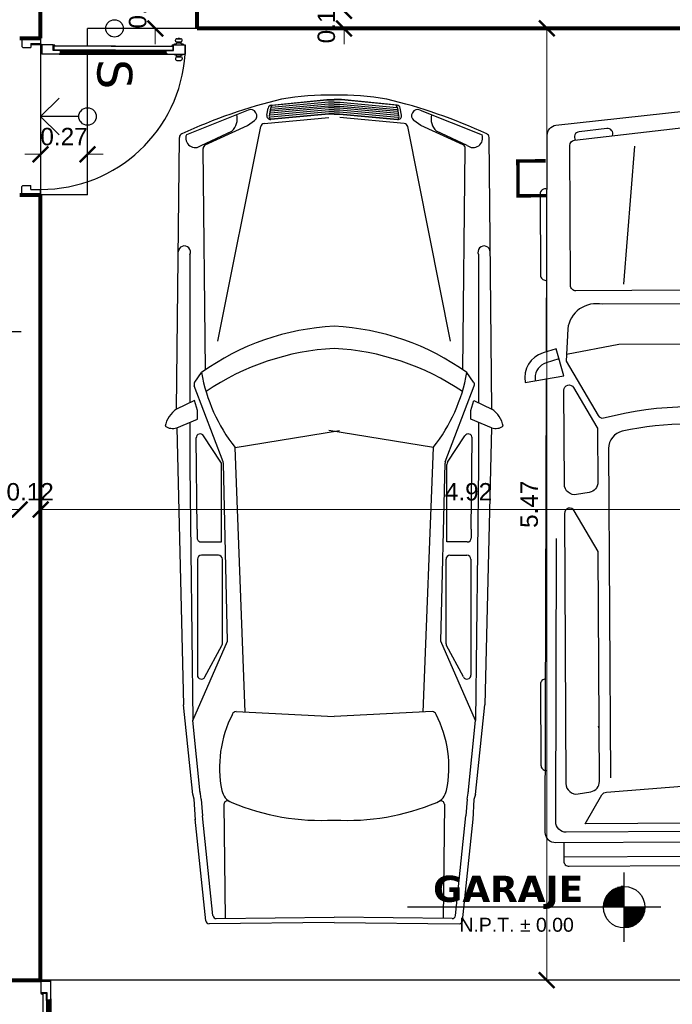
# Model space of a CAD drawing. Header units: inches. Extents: x -2.6 to 11.8, y -3.4 to 32.7.
# Tile 5 of 19: x 3.9 to 7.7, y -0.1 to 5.5. Entities that reach past the tile are written whole.
import ezdxf

# ---------------------------------------------------------------- set-up
doc = ezdxf.new("R2010")
doc.units = ezdxf.units.IN
doc.header["$MEASUREMENT"] = 0
doc.linetypes.add('CONTINUA', pattern=[0])
for name, color, linetype in [('Auto', 6, 'Continuous'), ('Cotas', 60, 'Continuous'), ('Flecha', 6, 'Continuous'), ('Gradas', 3, 'Continuous'), ('Niveles', 86, 'Continuous'), ('Puertas', 1, 'Continuous'), ('Texto', 98, 'Continuous'), ('Textura piso', 8, 'Continuous')]:
    doc.layers.add(name, color=color, linetype=linetype)
doc.layers.add('Paredes', color=5, linetype='Continuous', lineweight=80)
doc.styles.get("Standard").update_dxf_attribs({"font": 'arial.ttf'})
doc.styles.add('style1', font='arial.ttf')
doc.dimstyles.new('Cotas', dxfattribs={"dimtxt": 0.1, "dimasz": 0.09, "dimexe": 0.2, "dimexo": 0.4, "dimgap": 0.05, "dimtad": 1, "dimzin": 0, "dimdsep": 46, "dimtxsty": 'Standard', "dimblk": 'ARCHTICK', "dimcen": 0.09, "dimse1": 1, "dimse2": 1, "dimclrd": 60, "dimclre": 256, "dimadec": 0, "dimazin": 0, "dimtfac": 1, "dimtix": 1, "dimtofl": 0, "dimtmove": 1, "dimatfit": 3, "dimfxl": 0, "dimtolj": 1, "dimtzin": 0, "dimlwd": 9, "dimarcsym": 0})

# ---------------------------------------------------------------- blocks, each defined once
blk = doc.blocks.new('Auto 2')
at = {"layer": 'Auto'}
for p, q in [((63.2764, 43.216), (63.3404, 44.0081)), ((64.0137, 43.2198), (63.9413, 44.0112)), ((62.7673, 42.6773), (62.7674, 42.6617)), ((64.5283, 42.6865), (64.5284, 42.6709))]:
    blk.add_line(p, q, dxfattribs=at)
for points in [[(62.8334, 42.8273), (62.8368, 44.0705, -0.365271), (62.8868, 44.1295), (63.6398, 44.211), (64.3937, 44.1373, -0.365271), (64.4443, 44.0789), (64.4607, 42.8358)], [(63.2121, 44.0707, 0.556453), (63.1804, 44.1106), (63.0205, 44.0918, 0.585929), (63.0004, 44.0434, 0.585929)], [(64.281, 44.0501, 0.585929), (64.2604, 44.0982), (64.1003, 44.1154, 0.585929), (64.07, 44.0727, 0.585929)], [(62.836, 43.7616, 0.520819), (62.7958, 43.7332), (62.7983, 43.2676, 0.414214), (62.8284, 43.2378)], [(64.4484, 43.7714, -0.464512), (64.4835, 43.742), (64.486, 43.2764, -0.414214), (64.4561, 43.2463)], [(62.9043, 42.7863), (62.831, 42.7639, 0.331155), (62.7673, 42.6773, 0.331155)], [(64.5283, 42.6865, 0.331155), (64.4637, 42.7724), (64.3902, 42.7941)], [(64.4628, 42.6815), (64.4972, 40.0757, -0.416557), (64.4375, 40.0149), (63.6618, 40.0108), (62.886, 40.0068, -0.416557), (62.8257, 40.067), (62.8329, 42.673)], [(64.1198, 40.384), (64.1099, 42.2772, 0.354062), (64.0302, 42.3746, 0.105206), (63.2686, 42.3706, 0.354062), (63.19, 42.2724), (63.1998, 40.3792)], [(64.4149, 41.7619), (64.4364, 40.1354, -0.416557), (64.3767, 40.0746), (63.6615, 40.0708), (62.9462, 40.0671, -0.416557), (62.8859, 40.1273), (62.8904, 41.754)], [(64.4857, 40.9565, -0.414214), (64.5159, 40.9266), (64.5183, 40.461, -0.414214), (64.4884, 40.4309)], [(62.828, 40.9478, 0.414214), (62.7982, 40.9177), (62.8006, 40.452, 0.414214), (62.8308, 40.4222)], [(62.9316, 40.007), (62.9321, 39.9021, 0.414214), (62.9623, 39.8723), (63.6625, 39.8759), (64.3627, 39.8796, 0.414214), (64.3925, 39.9097), (64.392, 40.0147)]]:
    blk.add_lwpolyline(points, format="xyb", dxfattribs=at)
for points in [[(62.9667, 44.0126, -0.381839), (62.9932, 44.0426), (63.6403, 44.1186), (64.2882, 44.0493, -0.381839), (64.315, 44.0197), (64.3192, 43.2144, -0.414214), (64.2893, 43.1843), (63.0011, 43.1776, -0.414214), (62.9709, 43.2074)], [(64.1373, 42.4524, 0.316281), (64.1686, 42.467), (64.3492, 42.7805), (64.3377, 42.966, 0.439842), (64.1374, 43.1052), (63.6456, 43.1026), (63.1538, 43.1001, 0.439842), (62.955, 42.9588), (62.9455, 42.7731), (63.1293, 42.4615, 0.316281), (63.1607, 42.4473, -0.128604)], [(62.8135, 42.8213, 0.378869), (62.7096, 42.6517), (62.9324, 42.6901), (62.8876, 42.8439)], [(64.3632, 42.6976), (64.5863, 42.6615, 0.378869), (64.4807, 42.83), (64.4063, 42.8519)], [(62.9328, 42.6066, -0.765667), (62.9886, 42.622), (63.1224, 42.3952, -0.132717), (63.1266, 42.3801), (63.1282, 42.0788, -0.366598), (63.0784, 42.0194), (63.0058, 42.0069, -0.463488), (62.9356, 42.0657)], [(64.3664, 42.0732), (64.3636, 42.6141, 0.765667), (64.3076, 42.6289), (64.1762, 42.4007, 0.132717), (64.1722, 42.3856), (64.1737, 42.0843, 0.366598), (64.2242, 42.0254), (64.2969, 42.0136, 0.463488)], [(62.9365, 41.8992), (62.9446, 40.3467, 0.463488), (63.0148, 40.2878), (63.0873, 40.3003, 0.366598), (63.1371, 40.3598), (63.1303, 41.6808), (62.9923, 41.9146, 0.765667)], [(64.3673, 41.9066, 0.765667), (64.3113, 41.9215), (64.1758, 41.6863), (64.1827, 40.3652, 0.366598), (64.2332, 40.3063), (64.3058, 40.2946, 0.463488), (64.3754, 40.3541)], [(63.0544, 40.1162), (63.1516, 40.2823, -0.264987), (63.1773, 40.2972), (63.6601, 40.3361), (64.1432, 40.3022, -0.264987), (64.1691, 40.2876), (64.268, 40.1226), (63.6612, 40.1194)]]:
    blk.add_lwpolyline(points, format="xyb", close=True, dxfattribs=at)
at = {"layer": 'Auto', "const_width": 0.02}
for points in [[(64.5683, 43.9374), (64.5693, 43.7374), (64.4421, 43.7365)], [(64.4462, 43.9365), (64.5683, 43.9374)], [(62.8343, 43.7243), (62.6694, 43.7231), (62.6683, 43.9231), (62.8272, 43.9243)]]:
    blk.add_lwpolyline(points, dxfattribs=at)
at = {"layer": 'Auto'}
for points in [[(62.9476, 42.8145), (63.2479, 42.8707), (63.6468, 42.8728), (64.0458, 42.8749), (64.3466, 42.8218)], [(64.3924, 39.9321), (63.6622, 39.9282), (62.932, 39.9244)]]:
    blk.add_lwpolyline(points, dxfattribs=at)
blk.add_arc((63.1056, 40.6609), 0.03, 0.2992, 30.5389, dxfattribs=at)
blk = doc.blocks.new('auto2')
at = {"layer": 'Auto'}
for p, q in [((60.034, 33.4933), (58.4736, 33.4774)), ((59.984, 33.3897), (60.034, 33.4933)), ((60.1414, 33.4919), (60.0914, 33.3724)), ((60.1414, 33.4919), (61.7324, 33.454)), ((58.3164, 33.0809), (58.4578, 33.4372)), ((62.2471, 33.4006), (61.7339, 33.4539)), ((59.1466, 33.4167), (59.9458, 33.4167)), ((59.8788, 33.3891), (59.8241, 33.3502)), ((60.3369, 33.226), (59.9001, 33.3918)), ((59.9458, 33.4167), (59.9971, 33.4167)), ((60.0429, 33.3724), (59.984, 33.3897)), ((60.0914, 33.3724), (60.0429, 33.3724)), ((60.1099, 33.4167), (60.3641, 33.4167)), ((60.7241, 33.3755), (60.2, 33.3807)), ((60.3641, 33.4167), (61.8232, 33.4004)), ((60.7241, 33.3755), (60.7747, 33.3755)), ((60.8968, 33.3736), (61.5621, 33.3736)), ((61.8232, 33.4004), (61.3667, 33.1998)), ((62.2413, 33.357), (61.8232, 33.4004)), ((62.2752, 33.3926), (62.2468, 33.4007)), ((62.394, 33.3856), (62.2752, 33.3926)), ((62.9733, 33.3253), (62.3904, 33.3858)), ((58.5163, 33.3283), (58.4043, 33.0852)), ((58.5193, 33.3513), (58.4369, 33.1751)), ((59.808, 33.3271), (58.537, 33.341)), ((60.339, 33.2387), (60.1879, 33.3384)), ((60.7975, 33.3527), (60.7975, 33.2749)), ((60.874, 33.2529), (60.874, 33.3508)), ((61.573, 33.3307), (61.3928, 33.2328)), ((62.2743, 33.3514), (62.2282, 33.3587)), ((62.2743, 33.3514), (62.3708, 33.3436)), ((62.9439, 33.2841), (62.3712, 33.3435)), ((62.4046, 33.3409), (62.404, 33.3409)), ((60.7975, 33.2749), (60.7975, 33.2349)), ((62.9609, 33.265), (62.9523, 32.5874)), ((62.9831, 32.5874), (62.9904, 33.3062)), ((59.6438, 33.2568), (58.4114, 33.0098)), ((61.3667, 33.1998), (60.3444, 33.2245)), ((60.7975, 33.2349), (60.3515, 33.2349)), ((61.3819, 33.2301), (60.8968, 33.2301)), ((62.3038, 33.2208), (62.9603, 33.2146)), ((60.254, 33.1573), (60.1567, 32.5571)), ((61.7747, 33.0986), (60.254, 33.1573)), ((61.7721, 33.1502), (61.7997, 32.5874)), ((58.4043, 33.0852), (58.377, 33.0448)), ((58.3451, 32.9748), (58.3047, 32.9671)), ((58.393, 32.9895), (58.3599, 32.6189)), ((58.2875, 32.9485), (58.2548, 32.629)), ((58.2891, 32.9417), (58.2571, 32.6287)), ((58.2712, 32.6209), (58.3009, 32.9474)), ((58.2822, 32.6204), (58.3122, 32.9493)), ((58.2915, 32.9452), (58.2891, 32.9417)), ((58.2978, 32.9492), (58.2915, 32.9452)), ((58.2933, 32.6199), (58.3234, 32.9512)), ((58.3057, 32.9523), (58.2978, 32.9492)), ((58.3043, 32.6195), (58.3347, 32.9532)), ((58.3498, 32.9594), (58.3057, 32.9523)), ((58.3154, 32.619), (58.3459, 32.9541)), ((58.3265, 32.6185), (58.3569, 32.9532)), ((58.3375, 32.6181), (58.368, 32.9522)), ((58.3399, 32.6179), (58.3703, 32.952)), ((58.2548, 32.629), (58.2548, 32.5874)), ((58.2548, 32.5458), (58.2548, 32.5874)), ((58.2571, 32.629), (58.2571, 32.5874)), ((58.2571, 32.5458), (58.2571, 32.5874)), ((58.2712, 32.5874), (58.2712, 32.6209)), ((58.2712, 32.5874), (58.2712, 32.5538)), ((58.2822, 32.5874), (58.2822, 32.6204)), ((58.2822, 32.5874), (58.2822, 32.5543)), ((58.2933, 32.5874), (58.2933, 32.6199)), ((58.2933, 32.5874), (58.2933, 32.5548)), ((58.3043, 32.5874), (58.3043, 32.6195)), ((58.3043, 32.5874), (58.3043, 32.5553)), ((58.3154, 32.5874), (58.3154, 32.619)), ((58.3154, 32.5874), (58.3154, 32.5558)), ((58.3265, 32.5874), (58.3265, 32.6185)), ((58.3265, 32.5874), (58.3265, 32.5563)), ((58.3375, 32.5874), (58.3375, 32.6179)), ((58.3375, 32.5874), (58.3375, 32.5568)), ((58.3399, 32.5874), (58.3399, 32.6179)), ((58.3399, 32.5874), (58.3399, 32.5568)), ((60.254, 32.0175), (60.1567, 32.6177)), ((61.7721, 32.0246), (61.7997, 32.5874)), ((62.9609, 31.9098), (62.9523, 32.5874)), ((62.9831, 32.5874), (62.9904, 31.8686)), ((58.2875, 32.2262), (58.2548, 32.5458)), ((58.2891, 32.233), (58.2571, 32.546)), ((58.2712, 32.5538), (58.3009, 32.2274)), ((58.2822, 32.5543), (58.3122, 32.2254)), ((58.2933, 32.5548), (58.3234, 32.2235)), ((58.3043, 32.5553), (58.3347, 32.2216)), ((58.3154, 32.5558), (58.3459, 32.2206)), ((58.3265, 32.5563), (58.3569, 32.2216)), ((58.3375, 32.5566), (58.368, 32.2226)), ((58.3399, 32.5568), (58.3703, 32.2228)), ((58.393, 32.1852), (58.3599, 32.5559)), ((58.2915, 32.2295), (58.2891, 32.233)), ((58.2978, 32.2256), (58.2915, 32.2295)), ((58.3057, 32.2224), (58.2978, 32.2256)), ((58.3451, 32.2), (58.3047, 32.2076)), ((58.3498, 32.2153), (58.3057, 32.2224)), ((58.4043, 32.0896), (58.377, 32.1299)), ((59.6438, 31.9179), (58.4114, 32.165)), ((58.3164, 32.0938), (58.4578, 31.7375)), ((58.5163, 31.8465), (58.4043, 32.0896)), ((61.7747, 32.0762), (60.254, 32.0175)), ((58.5193, 31.8234), (58.4369, 31.9996)), ((61.3667, 31.9749), (60.3444, 31.9503)), ((61.8232, 31.7743), (61.3667, 31.9749)), ((62.3038, 31.9539), (62.9603, 31.9602)), ((60.3369, 31.9488), (59.9001, 31.7829)), ((60.339, 31.9361), (60.1879, 31.8364)), ((60.7975, 31.9398), (60.3515, 31.9398)), ((60.7975, 31.8998), (60.7975, 31.9398)), ((60.7975, 31.8221), (60.7975, 31.8998)), ((60.874, 31.9219), (60.874, 31.824)), ((61.3819, 31.9447), (60.8968, 31.9447)), ((61.573, 31.844), (61.3928, 31.9419)), ((59.808, 31.8476), (58.537, 31.8337)), ((62.9439, 31.8906), (62.3712, 31.8312)), ((62.9733, 31.8495), (62.3904, 31.789)), ((59.8788, 31.7857), (59.8241, 31.8245)), ((60.0429, 31.8024), (59.984, 31.785)), ((60.0914, 31.8024), (60.0429, 31.8024)), ((60.1414, 31.6828), (60.0914, 31.8024)), ((60.7241, 31.7993), (60.2, 31.794)), ((60.7241, 31.7993), (60.7747, 31.7993)), ((60.8968, 31.8012), (61.5621, 31.8012)), ((62.2413, 31.8177), (61.8232, 31.7743)), ((62.2743, 31.8234), (62.2282, 31.8161)), ((62.2743, 31.8234), (62.3708, 31.8312)), ((62.394, 31.7892), (62.2752, 31.7821)), ((62.4046, 31.8339), (62.404, 31.8338)), ((59.1466, 31.758), (59.9458, 31.758)), ((59.9458, 31.758), (59.9971, 31.758)), ((59.984, 31.785), (60.034, 31.6814)), ((60.1099, 31.758), (60.3641, 31.758)), ((60.3641, 31.758), (61.8232, 31.7743)), ((62.2471, 31.7741), (61.7339, 31.7208)), ((62.2752, 31.7821), (62.2468, 31.774)), ((60.034, 31.6814), (58.4736, 31.6974)), ((60.1414, 31.6828), (61.7324, 31.7207))]:
    blk.add_line(p, q, dxfattribs=at)
for centre, radius, start, end in [((60.1624, 33.4086), 0.1538, 101.1084, 146.5909), ((60.0599, 33.5146), 0.0856, 345.2008, 31.6634), ((59.1324, 33.449), 0.0353, 92.7342, 293.7562), ((61.3005, 32.1533), 3.1346, 155.2813, 166.4153), ((58.4738, 33.4546), 0.0228, 90.5858, 155.2813), ((58.4772, 33.3861), 0.0547, 320.4667, 110.7521), ((61.7319, 33.435), 0.019, 84.0736, 88.6341), ((59.892, 33.3705), 0.0228, 69.2085, 125.4162), ((60.1997, 33.3579), 0.0228, 89.4279, 238.8187), ((60.7747, 33.3527), 0.0228, 0, 90), ((60.8968, 33.3508), 0.0228, 90, 180), ((61.5621, 33.3508), 0.0228, 298.5036, 90), ((58.5368, 33.3182), 0.0228, 89.3727, 153.8279), ((60.9999, 32.5122), 1.4439, 144.5205, 177.015), ((61.1278, 32.5122), 1.4439, 145.7866, 177.015), ((59.6548, 32.3978), 0.9673, 51.7278, 79.9187), ((62.3692, 33.3246), 0.019, 84.0736, 85.3849), ((62.9714, 33.3063), 0.019, 359.4168, 84.0736), ((62.9419, 33.2652), 0.019, 359.2705, 84.0736), ((60.3449, 33.2473), 0.0228, 249.2085, 268.6184), ((60.3449, 33.2473), 0.0228, 249.2085, 268.6184), ((60.3449, 33.2473), 0.0228, 249.2085, 268.6184), ((60.3449, 33.2473), 0.0228, 249.2085, 268.6184), ((60.3515, 33.2577), 0.0228, 236.566, 270), ((60.8968, 33.2529), 0.0228, 180, 270), ((61.3819, 33.2529), 0.0228, 270, 298.5036), ((62.0918, 32.5816), 0.6649, 78.4481, 117.2241), ((62.206, 33.14), 0.095, 22.7067, 78.4481), ((62.3036, 33.2018), 0.019, 89.4533, 203.529), ((58.3676, 33.2376), 0.0933, 255.244, 317.9502), ((61.7949, 33.1513), 0.0228, 108.5883, 182.8028), ((61.0666, 32.6632), 1.3301, 356.7305, 22.7067), ((58.3496, 33.0677), 0.0357, 158.3115, 320.178), ((58.3491, 32.9538), 0.0213, 354.9977, 100.6923), ((58.4157, 32.9874), 0.0228, 100.7825, 174.5924), ((58.3087, 32.9462), 0.0213, 100.6923, 173.8214), ((58.3554, 32.9471), 0.0136, 22.2212, 114.1747), ((59.865, 32.6122), 1.6351, 170.2323, 180.869), ((59.865, 32.5626), 1.6351, 179.131, 189.7677), ((60.9999, 32.6626), 1.4439, 182.985, 215.4795), ((61.1278, 32.6626), 1.4439, 182.985, 214.2134), ((61.0666, 32.5115), 1.3301, 337.2933, 3.2695), ((61.3005, 33.0214), 3.1346, 193.5847, 204.7187), ((58.3087, 32.2285), 0.0213, 186.1786, 259.3077), ((58.3491, 32.2209), 0.0213, 259.3077, 5.0023), ((58.3554, 32.2277), 0.0136, 245.8253, 337.7788), ((58.4157, 32.1874), 0.0228, 185.4076, 259.2175), ((58.3496, 32.107), 0.0357, 39.822, 201.6885), ((58.3676, 31.9371), 0.0933, 42.0498, 105.4032), ((59.6548, 32.7769), 0.9673, 280.0813, 308.2722), ((61.7949, 32.0234), 0.0228, 177.1972, 251.4117), ((62.0918, 32.5931), 0.6649, 242.7759, 281.5519), ((62.206, 32.0348), 0.095, 281.5519, 337.2933), ((62.3036, 31.9729), 0.019, 156.471, 270.5467), ((60.3449, 31.9275), 0.0228, 91.3816, 110.7915), ((60.3449, 31.9275), 0.0228, 91.3816, 110.7915), ((60.3449, 31.9275), 0.0228, 91.3816, 110.7915), ((60.3449, 31.9275), 0.0228, 91.3816, 110.7915), ((60.3515, 31.917), 0.0228, 90, 123.434), ((60.8968, 31.9219), 0.0228, 90, 180), ((61.3819, 31.9219), 0.0228, 61.4964, 90), ((62.9419, 31.9096), 0.019, 275.9264, 0.7295), ((58.5368, 31.8565), 0.0228, 206.1721, 270.6273), ((61.5621, 31.824), 0.0228, 270, 61.4964), ((62.9714, 31.8684), 0.019, 275.9264, 0.5832), ((58.4772, 31.7886), 0.0547, 249.2479, 39.5333), ((60.1997, 31.8168), 0.0228, 121.1813, 270.5721), ((60.7747, 31.8221), 0.0228, 270, 0), ((60.8968, 31.824), 0.0228, 180, 270), ((62.3692, 31.8501), 0.019, 274.6151, 275.9264), ((59.1324, 31.7257), 0.0353, 66.2438, 267.2658), ((59.892, 31.8043), 0.0228, 234.5838, 290.7915), ((58.4738, 31.7202), 0.0228, 204.7187, 269.4142), ((60.1624, 31.7661), 0.1538, 213.4091, 258.8916), ((60.0599, 31.6601), 0.0856, 328.3366, 14.7992), ((61.7319, 31.7397), 0.019, 271.3659, 275.9264)]:
    blk.add_arc(centre, radius, start, end, dxfattribs=at)
blk = doc.blocks.new('puerta2')
at = {"layer": 'Puertas'}
for p, q in [((150.3377, 38.7222), (150.3377, 38.6142)), ((150.3377, 38.7222), (150.3848, 38.7222)), ((150.3377, 38.7222), (150.3377, 38.6142)), ((150.3377, 38.7222), (150.3848, 38.7222)), ((150.3848, 38.7222), (150.3917, 38.7154)), ((150.3848, 38.7222), (150.3917, 38.7154)), ((150.3917, 38.7154), (150.3917, 38.6704)), ((150.3917, 38.7154), (150.3917, 38.6704)), ((151.1906, 38.7222), (151.1837, 38.7154)), ((151.1906, 38.7222), (151.1837, 38.7154)), ((151.1837, 38.7154), (151.1837, 38.6704)), ((151.1837, 38.7154), (151.1837, 38.6704)), ((151.2377, 38.7222), (151.1906, 38.7222)), ((151.2377, 38.7222), (151.1906, 38.7222)), ((151.2377, 38.7222), (151.2377, 38.6142)), ((151.2377, 38.7222), (151.2377, 38.6142)), ((150.369, 38.6704), (150.369, 38.6142)), ((150.369, 38.6704), (150.3917, 38.6704)), ((150.369, 38.6704), (150.369, 38.6142)), ((150.369, 38.6704), (150.3917, 38.6704)), ((150.3712, 38.6682), (150.3712, 38.6142)), ((150.3733, 38.6682), (150.3712, 38.6682)), ((150.3712, 38.6682), (150.3712, 38.6142)), ((150.3733, 38.6682), (150.3712, 38.6682)), ((150.3733, 38.6682), (150.3733, 38.6142)), ((150.3733, 38.6682), (150.3733, 38.6142)), ((151.2064, 38.6704), (151.1837, 38.6704)), ((151.2064, 38.6704), (151.1837, 38.6704)), ((151.2064, 38.6704), (151.2064, 38.6142)), ((151.2064, 38.6704), (151.2064, 38.6142)), ((150.3377, 38.6142), (150.369, 38.6142)), ((150.3377, 38.6142), (150.369, 38.6142)), ((150.3712, 38.6142), (150.3733, 38.6142)), ((150.3712, 38.6142), (150.3733, 38.6142)), ((150.3755, 38.6121), (150.3755, 38.6099)), ((150.3755, 38.6121), (150.4295, 38.6121)), ((150.3755, 38.6121), (150.3755, 38.6099)), ((150.3755, 38.6121), (150.4295, 38.6121)), ((150.4295, 38.6099), (150.3755, 38.6099)), ((150.4295, 38.6099), (150.3755, 38.6099)), ((150.3755, 38.5409), (150.3755, 38.6078)), ((150.4295, 38.6078), (150.3755, 38.6078)), ((150.3755, 38.6078), (150.4295, 38.6078)), ((150.3755, 38.5409), (150.3755, 38.6078)), ((150.4295, 38.6078), (150.3755, 38.6078)), ((150.3755, 38.6078), (150.4295, 38.6078)), ((150.4295, 38.6099), (150.4295, 38.6121)), ((150.4295, 38.6099), (150.4295, 38.6121)), ((150.4295, 38.5066), (150.4295, 38.6078)), ((150.4295, 38.5066), (150.4295, 38.6078)), ((151.2377, 38.6142), (151.2064, 38.6142)), ((151.2377, 38.6142), (151.2064, 38.6142)), ((150.4083, 38.5409), (150.3755, 38.5409)), ((150.4083, 38.5409), (150.3755, 38.5409)), ((150.3824, 38.5387), (150.3755, 38.5387)), ((150.3824, 38.5387), (150.3755, 38.5387)), ((150.3824, 38.5319), (150.3824, 38.5387)), ((150.3824, 38.5319), (150.3824, 38.5387)), ((150.3845, 38.1829), (150.3845, 38.5387)), ((150.3845, 38.2082), (150.3845, 38.5387)), ((150.3845, 38.5387), (150.4061, 38.5387)), ((150.4061, 38.5387), (150.3845, 38.5387)), ((150.3845, 38.1829), (150.3845, 38.5387)), ((150.3845, 38.2082), (150.3845, 38.5387)), ((150.3845, 38.5387), (150.4061, 38.5387)), ((150.4061, 38.5387), (150.3845, 38.5387)), ((150.4061, 38.4998), (150.4061, 38.5387)), ((150.4061, 38.4998), (150.4061, 38.5387)), ((150.4083, 38.4998), (150.4083, 38.5409)), ((150.4083, 38.4998), (150.4083, 38.5409)), ((150.4061, 38.4998), (150.4053, 38.4989)), ((150.4061, 38.4998), (150.4053, 38.4989)), ((150.4061, 38.498), (150.4053, 38.4989)), ((150.4061, 38.498), (150.4053, 38.4989)), ((150.4061, 38.1829), (150.4061, 38.498)), ((150.4061, 38.2082), (150.4061, 38.498)), ((150.4061, 38.1829), (150.4061, 38.498)), ((150.4061, 38.2082), (150.4061, 38.498)), ((150.4226, 38.4998), (150.4083, 38.4998)), ((150.4226, 38.4998), (150.4083, 38.4998)), ((150.4131, 38.4998), (150.4131, 37.8913)), ((150.4131, 38.4998), (150.4131, 37.8913)), ((150.4195, 38.4998), (150.4195, 37.8913)), ((150.4195, 38.4998), (150.4195, 37.8913)), ((150.4226, 38.4998), (150.4295, 38.5066)), ((150.4226, 38.4998), (150.4295, 38.5066)), ((150.4259, 38.503), (150.4259, 37.8881)), ((150.4259, 38.503), (150.4259, 37.8881)), ((150.4277, 38.5048), (150.4277, 37.8863)), ((150.4277, 38.5048), (150.4277, 37.8863)), ((150.4295, 38.5066), (150.4295, 37.8845)), ((150.4295, 38.5066), (150.4295, 37.8845)), ((150.3845, 38.2082), (150.3845, 37.8523)), ((150.3845, 38.2082), (150.3845, 37.8523)), ((150.3845, 38.1829), (150.3845, 37.8523)), ((150.3845, 38.1829), (150.3845, 37.8523)), ((150.4061, 38.2082), (150.4061, 37.893)), ((150.4061, 38.2082), (150.4061, 37.893)), ((150.4061, 38.1829), (150.4061, 37.893)), ((150.4061, 38.1829), (150.4061, 37.893)), ((150.3593, 37.8372), (150.35, 37.8395)), ((150.3593, 37.8372), (150.35, 37.8395)), ((150.3711, 37.8462), (150.3755, 37.8462)), ((150.3711, 37.8462), (150.3755, 37.8462)), ((150.3824, 37.8523), (150.3755, 37.8523)), ((150.3824, 37.8523), (150.3755, 37.8523)), ((150.4083, 37.8502), (150.3755, 37.8502)), ((150.3755, 37.8502), (150.3755, 37.7833)), ((150.4083, 37.8502), (150.3755, 37.8502)), ((150.3755, 37.8502), (150.3755, 37.7833)), ((150.3824, 37.8592), (150.3824, 37.8523)), ((150.3824, 37.8592), (150.3824, 37.8523)), ((150.3845, 37.8523), (150.4061, 37.8523)), ((150.4061, 37.8523), (150.3845, 37.8523)), ((150.3845, 37.8523), (150.4061, 37.8523)), ((150.4061, 37.8523), (150.3845, 37.8523)), ((150.4061, 37.893), (150.4053, 37.8922)), ((150.4061, 37.893), (150.4053, 37.8922)), ((150.4061, 37.8913), (150.4053, 37.8922)), ((150.4061, 37.8913), (150.4053, 37.8922)), ((150.4061, 37.8913), (150.4061, 37.8523)), ((150.4061, 37.8913), (150.4061, 37.8523)), ((150.4083, 37.8913), (150.4083, 37.8502)), ((150.4226, 37.8913), (150.4083, 37.8913)), ((150.4083, 37.8913), (150.4083, 37.8502)), ((150.4226, 37.8913), (150.4083, 37.8913)), ((150.4226, 37.8913), (150.4295, 37.8845)), ((150.4226, 37.8913), (150.4295, 37.8845)), ((150.4295, 37.8845), (150.4295, 37.7833)), ((150.4295, 37.8845), (150.4295, 37.7833)), ((150.4339, 37.8462), (150.4295, 37.8462)), ((150.4339, 37.8462), (150.4295, 37.8462)), ((150.4457, 37.8372), (150.4569, 37.8395)), ((150.4457, 37.8372), (150.4569, 37.8395)), ((150.3412, 37.8236), (150.3382, 37.8236)), ((150.3382, 37.8236), (150.3382, 37.8162)), ((150.3412, 37.8236), (150.3382, 37.8236)), ((150.3382, 37.8236), (150.3382, 37.8162)), ((150.3382, 37.8162), (150.3412, 37.8162)), ((150.3382, 37.8162), (150.3412, 37.8162)), ((150.3412, 37.8313), (150.3412, 37.8085)), ((150.3412, 37.8313), (150.3412, 37.8085)), ((150.3412, 37.8162), (150.3412, 37.8236)), ((150.3412, 37.8162), (150.3412, 37.8236)), ((150.3593, 37.8027), (150.35, 37.8004)), ((150.3593, 37.8027), (150.35, 37.8004)), ((150.3593, 37.8372), (150.3593, 37.8027)), ((150.3593, 37.8372), (150.3593, 37.8027)), ((150.3593, 37.8301), (150.3654, 37.8301)), ((150.3593, 37.8301), (150.3654, 37.8301)), ((150.3593, 37.8098), (150.3654, 37.8098)), ((150.3593, 37.8098), (150.3654, 37.8098)), ((150.3654, 37.8301), (150.3654, 37.8098)), ((150.3654, 37.8301), (150.3654, 37.8098)), ((150.3711, 37.7936), (150.3755, 37.7936)), ((150.3711, 37.7936), (150.3755, 37.7936)), ((150.4295, 37.7833), (150.3755, 37.7833)), ((150.3755, 37.7833), (150.4295, 37.7833)), ((150.4295, 37.7833), (150.3755, 37.7833)), ((150.3755, 37.7833), (150.4295, 37.7833)), ((150.4339, 37.7936), (150.4295, 37.7936)), ((150.4339, 37.7936), (150.4295, 37.7936)), ((150.4457, 37.8301), (150.4396, 37.8301)), ((150.4396, 37.8301), (150.4396, 37.8098)), ((150.4457, 37.8301), (150.4396, 37.8301)), ((150.4396, 37.8301), (150.4396, 37.8098)), ((150.4457, 37.8098), (150.4396, 37.8098)), ((150.4457, 37.8098), (150.4396, 37.8098)), ((150.4457, 37.8372), (150.4457, 37.8027)), ((150.4457, 37.8372), (150.4457, 37.8027)), ((150.4457, 37.8027), (150.4569, 37.8004)), ((150.4457, 37.8027), (150.4569, 37.8004)), ((150.4657, 37.8313), (150.4657, 37.8085)), ((150.4657, 37.8313), (150.4657, 37.8085))]:
    blk.add_line(p, q, dxfattribs=at)
at = {"layer": 'Puertas', "extrusion": (0, 0, -1)}
for centre, major_axis, start_param, end_param in [((150.3733, 38.6121), (0.00153, 0.00153), -1.570796, 4.712389), ((150.3733, 38.6121), (0.00153, 0.00153), -1.570796, 4.712389), ((150.3769, 38.6111), (-0.5865, 0.5865), 2.35245, 3.863557), ((150.3824, 38.5387), (0.00485, 0.00485), 2.356194, 3.926991), ((150.3824, 38.5387), (0.00485, 0.00485), 2.356194, 3.926991), ((150.3493, 37.8313), (0.00575, 0.00575), 3.926991, 5.579394), ((150.3493, 37.8313), (0.00575, 0.00575), 3.926991, 5.579394), ((150.3455, 37.8463), (-0.0182, 0.0182), 2.357943, 3.03977), ((150.3455, 37.8463), (-0.0182, 0.0182), 2.357943, 3.03977), ((150.3824, 37.8523), (-0.00485, 0.00485), 5.497787, 7.068583), ((150.3824, 37.8523), (-0.00485, 0.00485), 5.497787, 7.068583), ((150.4595, 37.8463), (-0.0182, 0.0182), 4.814212, 5.496038), ((150.4595, 37.8463), (-0.0182, 0.0182), 4.814212, 5.496038), ((150.4575, 37.8313), (-0.00575, 0.00575), 0.703791, 2.356194), ((150.4575, 37.8313), (-0.00575, 0.00575), 0.703791, 2.356194), ((150.3493, 37.8085), (-0.00575, 0.00575), 3.845384, 5.497787), ((150.3493, 37.8085), (-0.00575, 0.00575), 3.845384, 5.497787), ((150.3455, 37.7936), (-0.0182, 0.0182), 1.672619, 2.354446), ((150.3455, 37.7936), (-0.0182, 0.0182), 1.672619, 2.354446), ((150.4595, 37.7936), (-0.0182, 0.0182), 5.499536, 6.181362), ((150.4595, 37.7936), (-0.0182, 0.0182), 5.499536, 6.181362), ((150.4575, 37.8085), (-0.00575, 0.00575), 2.356194, 4.008598), ((150.4575, 37.8085), (-0.00575, 0.00575), 2.356194, 4.008598)]:
    blk.add_ellipse(centre, major_axis=major_axis, ratio=1, start_param=start_param, end_param=end_param, dxfattribs=at)
blk = doc.blocks.new('puerta g')
at = {"layer": 'Puertas'}
for p, q in [((63.2605, 35.5994), (63.3145, 35.5994)), ((63.2605, 35.5972), (63.2605, 35.5994)), ((63.2605, 35.5972), (63.3145, 35.5972)), ((63.3145, 35.5994), (63.3145, 35.5972)), ((63.3167, 35.5951), (63.3167, 35.5411)), ((63.3167, 35.5951), (63.3189, 35.5951)), ((63.3167, 35.5951), (63.3167, 35.5411)), ((63.3189, 35.5411), (63.3189, 35.5951)), ((63.3189, 35.5411), (63.3189, 35.5951)), ((63.3879, 35.5951), (63.321, 35.5951)), ((63.321, 35.5411), (63.321, 35.5951)), ((63.321, 35.5951), (63.321, 35.5411)), ((63.3879, 35.5951), (63.321, 35.5951)), ((63.321, 35.5411), (63.321, 35.5951)), ((63.321, 35.5951), (63.321, 35.5411)), ((63.3879, 35.5623), (63.3879, 35.5951)), ((63.3879, 35.5623), (63.3879, 35.5951)), ((63.39, 35.5882), (63.39, 35.5951)), ((63.39, 35.5882), (63.39, 35.5951)), ((63.3969, 35.5882), (63.39, 35.5882)), ((63.3969, 35.5882), (63.39, 35.5882)), ((63.39, 35.586), (65.5455, 35.586)), ((63.39, 35.586), (65.5455, 35.586)), ((63.39, 35.586), (63.39, 35.5644)), ((63.39, 35.5644), (63.39, 35.586)), ((63.39, 35.586), (65.5455, 35.586)), ((63.39, 35.586), (65.5455, 35.586)), ((63.39, 35.586), (63.39, 35.5644)), ((63.39, 35.5644), (63.39, 35.586)), ((65.5387, 35.5882), (65.5455, 35.5882)), ((65.5387, 35.5882), (65.5455, 35.5882)), ((65.5455, 35.5882), (65.5455, 35.5951)), ((65.5455, 35.5882), (65.5455, 35.5951)), ((65.5455, 35.586), (65.5455, 35.5644)), ((65.5455, 35.5644), (65.5455, 35.586)), ((65.5455, 35.586), (65.5455, 35.5644)), ((65.5455, 35.5644), (65.5455, 35.586)), ((65.5477, 35.5623), (65.5477, 35.5951)), ((65.5477, 35.5951), (65.6145, 35.5951)), ((65.5477, 35.5623), (65.5477, 35.5951)), ((65.5477, 35.5951), (65.6145, 35.5951)), ((65.6145, 35.5951), (65.6145, 35.5411)), ((63.3167, 35.5411), (63.3189, 35.5411)), ((63.4222, 35.5411), (63.321, 35.5411)), ((63.4222, 35.5411), (63.321, 35.5411)), ((63.3879, 35.5644), (65.5048, 35.5644)), ((63.3879, 35.5644), (65.5048, 35.5644)), ((63.3879, 35.5644), (65.5048, 35.5644)), ((63.3879, 35.5644), (65.5048, 35.5644)), ((63.429, 35.5623), (63.3879, 35.5623)), ((63.429, 35.5623), (63.3879, 35.5623)), ((63.429, 35.5644), (63.39, 35.5644)), ((63.429, 35.5644), (63.39, 35.5644)), ((63.429, 35.5479), (63.4222, 35.5411)), ((63.429, 35.5479), (63.4222, 35.5411)), ((63.4222, 35.5411), (65.5134, 35.5411)), ((63.4239, 35.5428), (65.5116, 35.5428)), ((63.4239, 35.5428), (65.5116, 35.5428)), ((63.4258, 35.5447), (65.5098, 35.5447)), ((63.4258, 35.5447), (65.5098, 35.5447)), ((63.429, 35.5644), (63.4299, 35.5653)), ((63.429, 35.5644), (63.4299, 35.5653)), ((63.429, 35.5479), (63.429, 35.5623)), ((63.429, 35.5479), (63.429, 35.5623)), ((63.429, 35.5574), (65.5065, 35.5574)), ((63.429, 35.5574), (65.5065, 35.5574)), ((63.429, 35.5511), (65.5065, 35.5511)), ((63.429, 35.5511), (65.5065, 35.5511)), ((63.4307, 35.5644), (63.4299, 35.5653)), ((63.4307, 35.5644), (63.4299, 35.5653)), ((65.2756, 35.5411), (65.5134, 35.5411)), ((65.5048, 35.5644), (65.5057, 35.5653)), ((65.5048, 35.5644), (65.5057, 35.5653)), ((65.5065, 35.5644), (65.5057, 35.5653)), ((65.5065, 35.5644), (65.5057, 35.5653)), ((65.5065, 35.5644), (65.5455, 35.5644)), ((65.5065, 35.5644), (65.5455, 35.5644)), ((65.5065, 35.5623), (65.5477, 35.5623)), ((65.5065, 35.5479), (65.5065, 35.5623)), ((65.5065, 35.5623), (65.5477, 35.5623)), ((65.5065, 35.5479), (65.5065, 35.5623)), ((65.5065, 35.5479), (65.5134, 35.5411)), ((65.5065, 35.5479), (65.5134, 35.5411)), ((65.5134, 35.5411), (65.6145, 35.5411)), ((65.5134, 35.5411), (65.6145, 35.5411)), ((63.3167, 30.9037), (63.3167, 30.9577)), ((63.3189, 30.9577), (63.3167, 30.9577)), ((63.3167, 30.9037), (63.3167, 30.9577)), ((63.3189, 30.9577), (63.3167, 30.9577)), ((63.3189, 30.9577), (63.3189, 30.9037)), ((63.3189, 30.9577), (63.3189, 30.9037)), ((63.4222, 30.9577), (63.321, 30.9577)), ((63.321, 30.9577), (63.321, 30.9037)), ((63.321, 30.9037), (63.321, 30.9577)), ((63.4222, 30.9577), (63.321, 30.9577)), ((63.321, 30.9577), (63.321, 30.9037)), ((63.321, 30.9037), (63.321, 30.9577)), ((63.429, 30.9508), (63.4222, 30.9577)), ((63.429, 30.9508), (63.4222, 30.9577)), ((63.4222, 30.9577), (65.5134, 30.9577)), ((63.4239, 30.9559), (65.5116, 30.9559)), ((63.4239, 30.9559), (65.5116, 30.9559)), ((63.4258, 30.9541), (65.5098, 30.9541)), ((63.4258, 30.9541), (65.5098, 30.9541)), ((63.429, 30.9508), (63.429, 30.9365)), ((63.429, 30.9508), (63.429, 30.9365)), ((63.429, 30.9477), (65.5065, 30.9477)), ((63.429, 30.9477), (65.5065, 30.9477)), ((63.429, 30.9413), (65.5065, 30.9413)), ((63.429, 30.9413), (65.5065, 30.9413)), ((65.2756, 30.9577), (65.5134, 30.9577)), ((65.5065, 30.9508), (65.5134, 30.9577)), ((65.5065, 30.9508), (65.5134, 30.9577)), ((65.5065, 30.9508), (65.5065, 30.9365)), ((65.5065, 30.9508), (65.5065, 30.9365)), ((65.5134, 30.9577), (65.6145, 30.9577)), ((65.5134, 30.9577), (65.6145, 30.9577)), ((65.6145, 30.9037), (65.6145, 30.9577)), ((63.2605, 30.9015), (63.3145, 30.9015)), ((63.2605, 30.9015), (63.2605, 30.8994)), ((63.2605, 30.8994), (63.3145, 30.8994)), ((63.3145, 30.8994), (63.3145, 30.9015)), ((63.3167, 30.9037), (63.3189, 30.9037)), ((63.3879, 30.9037), (63.321, 30.9037)), ((63.3879, 30.9037), (63.321, 30.9037)), ((63.429, 30.9365), (63.3879, 30.9365)), ((63.3879, 30.9365), (63.3879, 30.9037)), ((63.429, 30.9365), (63.3879, 30.9365)), ((63.3879, 30.9365), (63.3879, 30.9037)), ((63.3879, 30.9343), (65.5048, 30.9343)), ((63.3879, 30.9343), (65.5048, 30.9343)), ((63.3879, 30.9343), (65.5048, 30.9343)), ((63.3879, 30.9343), (65.5048, 30.9343)), ((63.429, 30.9343), (63.39, 30.9343)), ((63.39, 30.9127), (63.39, 30.9343)), ((63.39, 30.9343), (63.39, 30.9127)), ((63.429, 30.9343), (63.39, 30.9343)), ((63.39, 30.9127), (63.39, 30.9343)), ((63.39, 30.9343), (63.39, 30.9127)), ((63.39, 30.9127), (65.5455, 30.9127)), ((63.39, 30.9127), (65.5455, 30.9127)), ((63.39, 30.9127), (65.5455, 30.9127)), ((63.39, 30.9127), (65.5455, 30.9127)), ((63.3969, 30.9105), (63.39, 30.9105)), ((63.39, 30.9105), (63.39, 30.9037)), ((63.3969, 30.9105), (63.39, 30.9105)), ((63.39, 30.9105), (63.39, 30.9037)), ((63.429, 30.9343), (63.4299, 30.9335)), ((63.429, 30.9343), (63.4299, 30.9335)), ((63.4307, 30.9343), (63.4299, 30.9335)), ((63.4307, 30.9343), (63.4299, 30.9335)), ((65.5048, 30.9343), (65.5057, 30.9335)), ((65.5048, 30.9343), (65.5057, 30.9335)), ((65.5065, 30.9343), (65.5057, 30.9335)), ((65.5065, 30.9343), (65.5057, 30.9335)), ((65.5065, 30.9365), (65.5477, 30.9365)), ((65.5065, 30.9365), (65.5477, 30.9365)), ((65.5065, 30.9343), (65.5455, 30.9343)), ((65.5065, 30.9343), (65.5455, 30.9343)), ((65.5387, 30.9105), (65.5455, 30.9105)), ((65.5387, 30.9105), (65.5455, 30.9105)), ((65.5455, 30.9127), (65.5455, 30.9343)), ((65.5455, 30.9343), (65.5455, 30.9127)), ((65.5455, 30.9127), (65.5455, 30.9343)), ((65.5455, 30.9343), (65.5455, 30.9127)), ((65.5455, 30.9105), (65.5455, 30.9037)), ((65.5455, 30.9105), (65.5455, 30.9037)), ((65.5477, 30.9365), (65.5477, 30.9037)), ((65.5477, 30.9365), (65.5477, 30.9037)), ((65.5477, 30.9037), (65.6145, 30.9037)), ((65.5477, 30.9037), (65.6145, 30.9037))]:
    blk.add_line(p, q, dxfattribs=at)
for centre, start, end in [((63.4888, 35.3745), 274.6868, 4.4791), ((63.4888, 31.1242), 355.5209, 85.3132)]:
    blk.add_arc(centre, 2.1323, start, end, dxfattribs=at)
for centre, major_axis, start_param, end_param in [((63.3167, 35.5972), (0.00153, 0.00153), 4.712389, 10.995574), ((63.39, 35.5882), (0.00485, 0.00485), -0.785398, 0.785398), ((63.39, 35.5882), (0.00485, 0.00485), -0.785398, 0.785398), ((65.5455, 35.5882), (0.00485, -0.00485), 2.356194, 3.926991), ((65.5455, 35.5882), (0.00485, -0.00485), 2.356194, 3.926991)]:
    blk.add_ellipse(centre, major_axis=major_axis, ratio=1, start_param=start_param, end_param=end_param, dxfattribs=at)
at = {"layer": 'Puertas', "extrusion": (0, 0, -1)}
for centre, major_axis, start_param, end_param in [((63.3167, 30.9015), (0.00153, -0.00153), 4.712389, 10.995574), ((63.39, 30.9105), (0.00485, -0.00485), -0.785398, 0.785398), ((63.39, 30.9105), (0.00485, -0.00485), -0.785398, 0.785398), ((65.5455, 30.9105), (0.00485, 0.00485), 2.356194, 3.926991), ((65.5455, 30.9105), (0.00485, 0.00485), 2.356194, 3.926991)]:
    blk.add_ellipse(centre, major_axis=major_axis, ratio=1, start_param=start_param, end_param=end_param, dxfattribs=at)
blk = doc.blocks.new('Nivel2')
at = {"layer": 'Niveles'}
for p, q in [((46.512, 32.297), (46.512, 32.6947)), ((46.512, 32.5792), (46.4267, 32.5792)), ((46.4284, 32.581), (46.4284, 32.4959)), ((46.512, 32.5842), (46.4318, 32.5842)), ((46.4334, 32.5856), (46.4334, 32.4959)), ((46.512, 32.5892), (46.4377, 32.5892)), ((46.4384, 32.5898), (46.4384, 32.4959)), ((46.4434, 32.5935), (46.4434, 32.4959)), ((46.512, 32.5942), (46.4444, 32.5942)), ((46.4483, 32.5968), (46.4483, 32.4959)), ((46.512, 32.5991), (46.4522, 32.5991)), ((46.4533, 32.5997), (46.4533, 32.4959)), ((46.4583, 32.6024), (46.4583, 32.4959)), ((46.512, 32.6041), (46.4618, 32.6041)), ((46.4632, 32.6048), (46.4632, 32.4959)), ((46.4682, 32.6069), (46.4682, 32.4959)), ((46.4732, 32.6087), (46.4732, 32.4959)), ((46.512, 32.6091), (46.4743, 32.6091)), ((46.4782, 32.6103), (46.4782, 32.4959)), ((46.4831, 32.6116), (46.4831, 32.4959)), ((46.4881, 32.6128), (46.4881, 32.4959)), ((46.4931, 32.6137), (46.4931, 32.4959)), ((46.512, 32.614), (46.4955, 32.614)), ((46.498, 32.6144), (46.498, 32.4959)), ((46.503, 32.6148), (46.503, 32.4959)), ((46.508, 32.6151), (46.508, 32.4959)), ((46.512, 32.5246), (46.3962, 32.5246)), ((46.512, 32.5295), (46.3975, 32.5295)), ((46.3986, 32.533), (46.3986, 32.4959)), ((46.512, 32.5345), (46.3991, 32.5345)), ((46.512, 32.5395), (46.4009, 32.5395)), ((46.512, 32.5444), (46.403, 32.5444)), ((46.4036, 32.5457), (46.4036, 32.4959)), ((46.512, 32.5494), (46.4054, 32.5494)), ((46.512, 32.5544), (46.408, 32.5544)), ((46.4086, 32.5553), (46.4086, 32.4959)), ((46.512, 32.5594), (46.411, 32.5594)), ((46.4135, 32.5632), (46.4135, 32.4959)), ((46.512, 32.5643), (46.4143, 32.5643)), ((46.512, 32.5693), (46.418, 32.5693)), ((46.4185, 32.57), (46.4185, 32.4959)), ((46.512, 32.5743), (46.4221, 32.5743)), ((46.4235, 32.5759), (46.4235, 32.4959)), ((46.7232, 32.4959), (45.2662, 32.4959)), ((46.512, 32.4997), (46.3928, 32.4997)), ((46.512, 32.5047), (46.393, 32.5047)), ((46.512, 32.5096), (46.3935, 32.5096)), ((46.3936, 32.5109), (46.3936, 32.4959)), ((46.512, 32.5146), (46.3942, 32.5146)), ((46.512, 32.5196), (46.3951, 32.5196)), ((46.6313, 32.4947), (46.512, 32.4947)), ((46.6312, 32.4898), (46.512, 32.4898)), ((46.6308, 32.4848), (46.512, 32.4848)), ((46.6302, 32.4798), (46.512, 32.4798)), ((46.6295, 32.4748), (46.512, 32.4748)), ((46.6285, 32.4699), (46.512, 32.4699)), ((46.513, 32.4959), (46.513, 32.3766)), ((46.5179, 32.4959), (46.5179, 32.3767)), ((46.5229, 32.4959), (46.5229, 32.3771)), ((46.5279, 32.4959), (46.5279, 32.3776)), ((46.5328, 32.4959), (46.5328, 32.3784)), ((46.5378, 32.4959), (46.5378, 32.3794)), ((46.5428, 32.4959), (46.5428, 32.3806)), ((46.5478, 32.4959), (46.5478, 32.382)), ((46.5527, 32.4959), (46.5527, 32.3837)), ((46.5577, 32.4959), (46.5577, 32.3857)), ((46.5627, 32.4959), (46.5627, 32.3878)), ((46.5676, 32.4959), (46.5676, 32.3903)), ((46.5726, 32.4959), (46.5726, 32.3931)), ((46.5776, 32.4959), (46.5776, 32.3962)), ((46.5826, 32.4959), (46.5826, 32.3996)), ((46.5875, 32.4959), (46.5875, 32.4035)), ((46.5925, 32.4959), (46.5925, 32.4078)), ((46.5975, 32.4959), (46.5975, 32.4126)), ((46.6024, 32.4959), (46.6024, 32.418)), ((46.6074, 32.4959), (46.6074, 32.4242)), ((46.6124, 32.4959), (46.6124, 32.4314)), ((46.6174, 32.4959), (46.6174, 32.4399)), ((46.6223, 32.4959), (46.6223, 32.4504)), ((46.6273, 32.4959), (46.6273, 32.4651)), ((46.6272, 32.4649), (46.512, 32.4649)), ((46.6258, 32.4599), (46.512, 32.4599)), ((46.6241, 32.455), (46.512, 32.455)), ((46.6222, 32.45), (46.512, 32.45)), ((46.6199, 32.445), (46.512, 32.445)), ((46.6175, 32.44), (46.512, 32.44)), ((46.6147, 32.4351), (46.512, 32.4351)), ((46.6116, 32.4301), (46.512, 32.4301)), ((46.6081, 32.4251), (46.512, 32.4251)), ((46.6042, 32.4202), (46.512, 32.4202)), ((46.5999, 32.4152), (46.512, 32.4152)), ((46.5951, 32.4102), (46.512, 32.4102)), ((46.5896, 32.4052), (46.512, 32.4052)), ((46.5834, 32.4003), (46.512, 32.4003)), ((46.5762, 32.3953), (46.512, 32.3953)), ((46.5677, 32.3903), (46.512, 32.3903)), ((46.557, 32.3854), (46.512, 32.3854)), ((46.542, 32.3804), (46.512, 32.3804))]:
    blk.add_line(p, q, dxfattribs=at)
blk.add_circle((46.512, 32.4959), 0.1193, dxfattribs=at)
blk = doc.blocks.new('_ArchTick')
at = {"color": 0, "linetype": 'ByBlock', "const_width": 0.15}
blk.add_lwpolyline([(-0.5, -0.5), (0.5, 0.5)], dxfattribs=at)
blk = doc.blocks.new('*D118')
at = {"layer": 'Cotas', "color": 60, "linetype": 'CONTINUA', "lineweight": 9, "transparency": 16777216}
for p, q in [((4.6993, 5.7372), (4.6993, 5.8272)), ((4.6993, 5.4672), (4.6993, 5.3772))]:
    blk.add_line(p, q, dxfattribs=at)
at = {"layer": 'Defpoints', "color": 0, "transparency": 16777216}
for p in [(4.6993, 5.7372), (4.6993, 5.7372), (4.6993, 5.4672)]:
    blk.add_point(p, dxfattribs=at)
at = {"layer": 'Cotas', "color": 60, "lineweight": 9, "transparency": 16777216, "xscale": 0.09, "yscale": 0.09, "zscale": 0.09}
for p, rotation in [((4.6993, 5.7372), 270), ((4.6993, 5.4672), 90)]:
    blk.add_blockref('_ArchTick', p, dxfattribs=dict(at, rotation=rotation))
at = {"layer": 'Cotas', "color": 0, "transparency": 16777216, "insert": (4.5983, 5.6022), "char_height": 0.1, "attachment_point": 5, "rotation": 90}
blk.add_mtext('\\A1;0.27', dxfattribs=at)
blk = doc.blocks.new('*D119')
at = {"layer": 'Cotas', "color": 60, "linetype": 'CONTINUA', "lineweight": 9, "transparency": 16777216}
for p, q in [((4.0396, 4.744), (3.9496, 4.744)), ((4.3096, 4.744), (4.3996, 4.744))]:
    blk.add_line(p, q, dxfattribs=at)
at = {"layer": 'Defpoints', "color": 0, "transparency": 16777216}
for p in [(4.0396, 4.744), (4.3096, 4.744), (4.3096, 4.744)]:
    blk.add_point(p, dxfattribs=at)
at = {"layer": 'Cotas', "color": 60, "lineweight": 9, "transparency": 16777216, "xscale": 0.09, "yscale": 0.09, "zscale": 0.09}
blk.add_blockref('_ArchTick', (4.0396, 4.744), dxfattribs=at)
at = {"layer": 'Cotas', "color": 60, "lineweight": 9, "transparency": 16777216, "xscale": 0.09, "yscale": 0.09, "zscale": 0.09, "rotation": 180}
blk.add_blockref('_ArchTick', (4.3096, 4.744), dxfattribs=at)
at = {"layer": 'Cotas', "color": 0, "transparency": 16777216, "insert": (4.1746, 4.8451), "char_height": 0.1, "attachment_point": 5}
blk.add_mtext('\\A1;0.27', dxfattribs=at)
blk = doc.blocks.new('*D141')
at = {"layer": 'Cotas', "color": 60, "linetype": 'CONTINUA', "lineweight": 9, "transparency": 16777216}
blk.add_line((8.9599, 2.7037), (4.0396, 2.7037), dxfattribs=at)
at = {"layer": 'Defpoints', "color": 0, "transparency": 16777216}
for p in [(4.0396, 2.7037), (4.0396, 2.7037), (8.9599, 2.7037)]:
    blk.add_point(p, dxfattribs=at)
at = {"layer": 'Cotas', "color": 60, "lineweight": 9, "transparency": 16777216, "xscale": 0.09, "yscale": 0.09, "zscale": 0.09, "rotation": 180}
blk.add_blockref('_ArchTick', (4.0396, 2.7037), dxfattribs=at)
at = {"layer": 'Cotas', "color": 60, "lineweight": 9, "transparency": 16777216, "xscale": 0.09, "yscale": 0.09, "zscale": 0.09}
blk.add_blockref('_ArchTick', (8.9599, 2.7037), dxfattribs=at)
at = {"layer": 'Cotas', "color": 0, "transparency": 16777216, "insert": (6.4998, 2.8048), "char_height": 0.1, "attachment_point": 5}
blk.add_mtext('\\A1;4.92', dxfattribs=at)
blk = doc.blocks.new('*D142')
at = {"layer": 'Cotas', "color": 60, "linetype": 'CONTINUA', "lineweight": 9, "transparency": 16777216}
blk.add_line((6.9498, 5.4672), (6.9498, 0), dxfattribs=at)
at = {"layer": 'Defpoints', "color": 0, "transparency": 16777216}
for p in [(6.9498, 5.4672), (6.9498, 0), (6.9498, 0)]:
    blk.add_point(p, dxfattribs=at)
at = {"layer": 'Cotas', "color": 60, "lineweight": 9, "transparency": 16777216, "xscale": 0.09, "yscale": 0.09, "zscale": 0.09}
for p, rotation in [((6.9498, 5.4672), 90), ((6.9498, 0), 270)]:
    blk.add_blockref('_ArchTick', p, dxfattribs=dict(at, rotation=rotation))
at = {"layer": 'Cotas', "color": 0, "transparency": 16777216, "insert": (6.8489, 2.7336), "char_height": 0.1, "attachment_point": 5, "rotation": 90}
blk.add_mtext('\\A1;5.47', dxfattribs=at)
blk = doc.blocks.new('*D151')
at = {"layer": 'Cotas', "color": 60, "linetype": 'CONTINUA', "lineweight": 9, "transparency": 16777216}
for p, q in [((5.784, 5.5672), (5.784, 5.6572)), ((5.784, 5.4672), (5.784, 5.3772))]:
    blk.add_line(p, q, dxfattribs=at)
at = {"layer": 'Defpoints', "color": 0, "transparency": 16777216}
for p in [(5.784, 5.5672), (5.784, 5.4672), (5.784, 5.4672)]:
    blk.add_point(p, dxfattribs=at)
at = {"layer": 'Cotas', "color": 60, "lineweight": 9, "transparency": 16777216, "xscale": 0.09, "yscale": 0.09, "zscale": 0.09}
for p, rotation in [((5.784, 5.5672), 270), ((5.784, 5.4672), 90)]:
    blk.add_blockref('_ArchTick', p, dxfattribs=dict(at, rotation=rotation))
at = {"layer": 'Cotas', "color": 0, "transparency": 16777216, "insert": (5.6829, 5.5172), "char_height": 0.1, "attachment_point": 5, "rotation": 90}
blk.add_mtext('\\A1;0.10', dxfattribs=at)
blk = doc.blocks.new('*D167')
at = {"layer": 'Cotas', "color": 60, "linetype": 'CONTINUA', "lineweight": 9, "transparency": 16777216}
for p, q in [((3.9196, 2.7037), (3.8296, 2.7037)), ((4.0396, 2.7037), (4.1296, 2.7037))]:
    blk.add_line(p, q, dxfattribs=at)
at = {"layer": 'Defpoints', "color": 0, "transparency": 16777216}
for p in [(3.9196, 2.7037), (3.9196, 2.7037), (4.0396, 2.7037)]:
    blk.add_point(p, dxfattribs=at)
at = {"layer": 'Cotas', "color": 60, "lineweight": 9, "transparency": 16777216, "xscale": 0.09, "yscale": 0.09, "zscale": 0.09}
blk.add_blockref('_ArchTick', (3.9196, 2.7037), dxfattribs=at)
at = {"layer": 'Cotas', "color": 60, "lineweight": 9, "transparency": 16777216, "xscale": 0.09, "yscale": 0.09, "zscale": 0.09, "rotation": 180}
blk.add_blockref('_ArchTick', (4.0396, 2.7037), dxfattribs=at)
at = {"layer": 'Cotas', "color": 0, "transparency": 16777216, "insert": (3.9796, 2.8048), "char_height": 0.1, "attachment_point": 5}
blk.add_mtext('\\A1;0.12', dxfattribs=at)

msp = doc.modelspace()

# ---------------------------------------------------------------- linework, layer by layer
at = {"layer": 'Flecha'}
for p, q in [((4.0396, 4.9611), (4.1457, 5.0672)), ((4.2596, 4.9611), (4.0396, 4.9611)), ((4.0396, 4.9611), (4.1457, 4.855))]:
    msp.add_line(p, q, dxfattribs=at)
for centre in [(4.4646, 5.4672), (4.3096, 4.9611)]:
    msp.add_circle(centre, 0.05, dxfattribs=at)
at = {"layer": 'Gradas'}
for p, q in [((4.9396, 5.4672), (4.3096, 5.4672)), ((4.3096, 5.3643), (4.3096, 5.4672)), ((4.0396, 5.4111), (4.0396, 4.5111)), ((4.3096, 4.5111), (4.3096, 5.3193)), ((4.3096, 4.5111), (4.0396, 4.5111))]:
    msp.add_line(p, q, dxfattribs=at)
at = {"layer": 'Paredes'}
for p, q in [((4.0396, 5.4111), (4.0396, 9.9414)), ((4.9396, 5.4672), (4.9396, 6.4172)), ((8.9599, 5.4672), (4.9396, 5.4672)), ((3.9196, 5.4111), (4.0396, 5.4111)), ((3.9196, 4.5111), (4.0396, 4.5111)), ((4.0396, 0), (4.0396, 4.5111)), ((3.6896, 0), (4.0396, 0))]:
    msp.add_line(p, q, dxfattribs=at)
at = {"layer": 'Textura piso'}
msp.add_line((8.7375, 0), (4.0418, 0), dxfattribs=at)

# ---------------------------------------------------------------- block references
for p in [(-42.7956, -28.7712), (-39.1174, -32.0768)]:
    msp.add_blockref('Nivel2', p)
at = {"layer": 'Auto'}
msp.add_blockref('Auto 2', (-55.8848, -39.2178), dxfattribs=at)
at = {"layer": 'Puertas', "xscale": -1, "rotation": 90}
msp.add_blockref('puerta2', (42.6539, 155.7488), dxfattribs=at)
at = {"layer": 'Puertas', "rotation": 270}
msp.add_blockref('puerta g', (-26.8598, 63.3145), dxfattribs=at)
at = {"layer": 'Textura piso', "rotation": 270}
msp.add_blockref('auto2', (-26.8598, 63.3145), dxfattribs=at)

# ---------------------------------------------------------------- texts
at = {"layer": 'Flecha', "insert": (4.4646, 5.2042), "char_height": 0.2, "width": 0.100333, "attachment_point": 5, "rotation": 270}
msp.add_mtext('{\\fVerdana|b0|i0|c0|p34;S}', dxfattribs=at)
at = {"layer": 'Niveles', "insert": (6.4475, 0.3582), "char_height": 0.08, "width": 0.758505, "attachment_point": 1, "style": 'style1'}
msp.add_mtext('N.P.T. %%P 0.00', dxfattribs=at)
at = {"layer": 'Texto', "insert": (6.2959, 0.5999), "char_height": 0.15, "attachment_point": 1}
msp.add_mtext('{\\fVerdana|b1|i0|c0|p34;GARAJE}', dxfattribs=at)

# ---------------------------------------------------------------- dimensions: what is measured, and where the dimension line sits
at = {"layer": 'Cotas'}
for base, p1, p2, picture, middle in [((4.6993, 5.7372), (4.6993, 5.4672), (4.6993, 5.7372), '*D118', (4.5983, 5.6022)), ((5.784, 5.4672), (5.784, 5.5672), (5.784, 5.4672), '*D151', (5.6829, 5.5172)), ((6.9498, 0), (6.9498, 5.4672), (6.9498, 0), '*D142', (6.8489, 2.7336))]:
    dim = msp.add_linear_dim(base=base, p1=p1, p2=p2, angle=270, dimstyle='Cotas', dxfattribs=at)
    dim.commit()
    dim.dimension.update_dxf_attribs({"geometry": picture, "text_midpoint": middle})
for base, p1, p2, picture, middle in [((4.3096, 4.744), (4.0396, 4.744), (4.3096, 4.744), '*D119', (4.1746, 4.8451)), ((3.9196, 2.7037), (4.0396, 2.7037), (3.9196, 2.7037), '*D167', (3.9796, 2.8048)), ((4.0396, 2.7037), (8.9599, 2.7037), (4.0396, 2.7037), '*D141', (6.4998, 2.8048))]:
    dim = msp.add_linear_dim(base=base, p1=p1, p2=p2, dimstyle='Cotas', dxfattribs=at)
    dim.commit()
    dim.dimension.update_dxf_attribs({"geometry": picture, "text_midpoint": middle})

doc.saveas('drawing.dxf')
